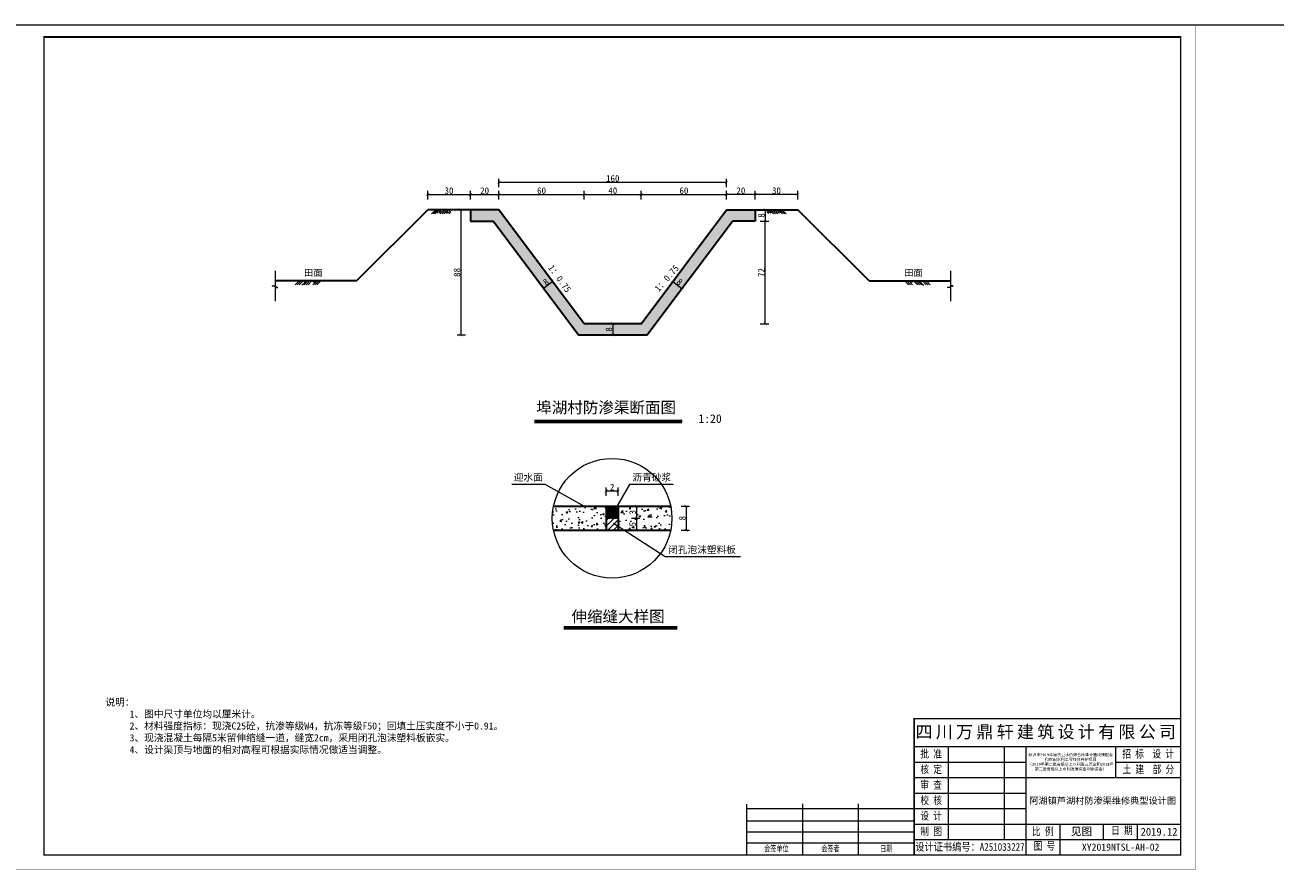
# Model space of a CAD drawing. Extents: x 36231 to 595326, y 3059 to 3871788.
# Tile 124 of 143: x 584592 to 585031, y 3868292 to 3868589. Entities that reach past the tile are written whole.
import ezdxf

# ---------------------------------------------------------------- set-up
doc = ezdxf.new("R2010")
doc.units = 0
doc.header["$PDMODE"] = 32
doc.header["$PDSIZE"] = 0.2
doc.layers.get('0').update_dxf_attribs({"linetype": 'CONTINUOUS'})
doc.layers.get('Defpoints').update_dxf_attribs({"linetype": 'CONTINUOUS'})
for name, color, linetype, lineweight in [('0.09标注线', 3, 'CONTINUOUS', 9), ('0.13填充', 8, 'CONTINUOUS', 9), ('0.13文字', 3, 'CONTINUOUS', 13), ('000粗线', 7, 'CONTINUOUS', 40), ('1标注', 4, 'CONTINUOUS', 5), ('图框１', 5, 'CONTINUOUS', 60), ('文字', 7, 'CONTINUOUS', 15), ('文字层', 7, 'CONTINUOUS', 15), ('细实线', 3, 'CONTINUOUS', 20), ('细线', 7, 'CONTINUOUS', 15), ('轮廓线', 1, 'CONTINUOUS', 30)]:
    doc.layers.add(name, color=color, linetype=linetype, lineweight=lineweight)
doc.styles.add('-仿宋_GB2312', font='仿宋_GB2312_0.ttf')
doc.styles.add('LYJFS', font='times.ttf', dxfattribs={"width": 0.7})
doc.styles.get("Standard").update_dxf_attribs({"font": 'rs.shx', "bigfont": 'hztxt.shx'})
doc.styles.add('图框', font='仿宋_GB2312_0.ttf', dxfattribs={"width": 0.8})
doc.dimstyles.get("Standard").update_dxf_attribs({"dimtxt": 0.18, "dimasz": 0.18, "dimexe": 0.18, "dimexo": 0.0625, "dimgap": 0.09, "dimtad": 0, "dimtih": 1, "dimtoh": 1, "dimdec": 0, "dimlfac": 2, "dimzin": 0, "dimdsep": 46, "dimtxsty": 'Standard', "dimcen": 0.09, "dimadec": 0, "dimazin": 0, "dimtfac": 1, "dimtdec": 0, "dimtofl": 0, "dimtmove": 0, "dimatfit": 3, "dimfxl": 1, "dimtolj": 1, "dimtzin": 0, "dimarcsym": 0})
doc.dimstyles.new('zzzz STANDARD', dxfattribs={"dimtxt": 2.3, "dimasz": 1, "dimexe": 1.25, "dimexo": 1.5, "dimgap": 0.2, "dimtad": 1, "dimdec": 0, "dimlfac": 10, "dimzin": 0, "dimdsep": 46, "dimtxsty": '-仿宋_GB2312', "dimblk": 'ARCHTICK', "dimcen": 0.09, "dimadec": 0, "dimazin": 0, "dimtfac": 1, "dimtdec": 0, "dimtix": 1, "dimtmove": 2, "dimatfit": 3, "dimfxl": 1.7, "dimfxlon": 1, "dimtolj": 1, "dimtzin": 0, "dimlwd": 9, "dimlwe": 9, "dimarcsym": 0})

# ---------------------------------------------------------------- blocks, each defined once
blk = doc.blocks.new('_ARCHTICK')
at = {"color": 0, "linetype": 'ByBlock', "const_width": 0.15}
blk.add_lwpolyline([(-0.5, -0.5), (0.5, 0.5)], dxfattribs=at)
blk = doc.blocks.new('*D482')
at = {"layer": '0.13文字', "color": 0, "lineweight": 9}
for p, q in [((584847.934168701, 3868527.505131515), (584847.934168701, 3868530.455131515)), ((584862.934168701, 3868529.205131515), (584847.934168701, 3868529.205131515)), ((584862.934168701, 3868527.505131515), (584862.934168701, 3868530.455131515))]:
    blk.add_line(p, q, dxfattribs=at)
at = {"layer": 'Defpoints', "color": 0, "lineweight": 13}
for p in [(584847.934168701, 3868529.205131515), (584847.934168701, 3868523.842547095), (584862.934168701, 3868523.842547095)]:
    blk.add_point(p, dxfattribs=at)
at = {"layer": '0.13文字', "color": 0, "lineweight": 9, "rotation": 180}
blk.add_blockref('_ARCHTICK', (584847.934168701, 3868529.205131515), dxfattribs=at)
at = {"layer": '0.13文字', "color": 0, "lineweight": 9}
blk.add_blockref('_ARCHTICK', (584862.934168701, 3868529.205131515), dxfattribs=at)
at = {"layer": '0.13文字', "color": 0, "lineweight": 13, "insert": (584855.434168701, 3868530.555131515), "char_height": 2.3, "attachment_point": 5, "style": '-仿宋_GB2312'}
blk.add_mtext('\\A1;30', dxfattribs=at)
blk = doc.blocks.new('*D483')
at = {"layer": '0.13文字', "color": 0, "lineweight": 9}
for p, q in [((584837.934168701, 3868527.505131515), (584837.934168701, 3868530.455131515)), ((584847.934168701, 3868529.205131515), (584837.934168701, 3868529.205131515)), ((584847.934168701, 3868527.505131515), (584847.934168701, 3868530.455131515))]:
    blk.add_line(p, q, dxfattribs=at)
at = {"layer": 'Defpoints', "color": 0, "lineweight": 13}
for p in [(584837.934168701, 3868529.205131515), (584837.934168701, 3868523.842547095), (584847.934168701, 3868523.842547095)]:
    blk.add_point(p, dxfattribs=at)
at = {"layer": '0.13文字', "color": 0, "lineweight": 9, "rotation": 180}
blk.add_blockref('_ARCHTICK', (584837.934168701, 3868529.205131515), dxfattribs=at)
at = {"layer": '0.13文字', "color": 0, "lineweight": 9}
blk.add_blockref('_ARCHTICK', (584847.934168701, 3868529.205131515), dxfattribs=at)
at = {"layer": '0.13文字', "color": 0, "lineweight": 13, "insert": (584842.934168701, 3868530.555131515), "char_height": 2.3, "attachment_point": 5, "style": '-仿宋_GB2312'}
blk.add_mtext('\\A1;20', dxfattribs=at)
blk = doc.blocks.new('*D488')
at = {"layer": '0.13文字', "color": 0, "lineweight": 9}
for p, q in [((584773.6532228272, 3868496.217141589), (584772.9032228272, 3868497.217141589)), ((584776.8532228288, 3868498.61714159), (584773.6532228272, 3868496.217141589)), ((584776.8532228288, 3868498.61714159), (584776.1032228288, 3868499.61714159))]:
    blk.add_line(p, q, dxfattribs=at)
at = {"layer": 'Defpoints', "color": 0, "lineweight": 13}
for p in [(584773.6532228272, 3868496.217141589), (584777.2735897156, 3868498.056652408), (584774.0735897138, 3868495.656652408)]:
    blk.add_point(p, dxfattribs=at)
at = {"layer": '0.13文字', "color": 0, "lineweight": 9}
for p, rotation in [((584773.6532228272, 3868496.217141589), 216.8698976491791), ((584776.8532228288, 3868498.61714159), 36.86989764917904)]:
    blk.add_blockref('_ARCHTICK', p, dxfattribs=dict(at, rotation=rotation))
at = {"layer": '0.13文字', "color": 0, "lineweight": 13, "insert": (584774.4432228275, 3868498.49714159), "char_height": 2.3, "attachment_point": 5, "rotation": 36.86989764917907, "style": '-仿宋_GB2312'}
blk.add_mtext('\\A1;8', dxfattribs=at)
blk = doc.blocks.new('*D489')
at = {"layer": '0.13文字', "color": 0, "lineweight": 9}
for p, q in [((584796.2341305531, 3868483.842547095), (584799.184130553, 3868483.842547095)), ((584797.934130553, 3868483.842547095), (584797.934130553, 3868479.842547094)), ((584796.2341305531, 3868479.842547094), (584799.184130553, 3868479.842547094))]:
    blk.add_line(p, q, dxfattribs=at)
at = {"layer": 'Defpoints', "color": 0, "lineweight": 13}
for p in [(584794.5792974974, 3868483.842547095), (584794.5792974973, 3868479.842547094), (584797.934130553, 3868479.842547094)]:
    blk.add_point(p, dxfattribs=at)
at = {"layer": '0.13文字', "color": 0, "lineweight": 9}
for p, rotation in [((584797.934130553, 3868483.842547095), 90), ((584797.934130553, 3868479.842547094), 270)]:
    blk.add_blockref('_ARCHTICK', p, dxfattribs=dict(at, rotation=rotation))
at = {"layer": '0.13文字', "color": 0, "lineweight": 13, "insert": (584796.5841305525, 3868481.842547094), "char_height": 2.3, "attachment_point": 5, "rotation": 90, "style": '-仿宋_GB2312'}
blk.add_mtext('\\A1;8', dxfattribs=at)
blk = doc.blocks.new('*D490')
at = {"layer": '0.13文字', "color": 0, "lineweight": 9}
for p, q in [((584819.0151145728, 3868498.617141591), (584819.7651145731, 3868499.617141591)), ((584819.0151145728, 3868498.617141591), (584822.2151145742, 3868496.21714159)), ((584822.2151145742, 3868496.21714159), (584822.9651145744, 3868497.21714159))]:
    blk.add_line(p, q, dxfattribs=at)
at = {"layer": 'Defpoints', "color": 0, "lineweight": 13}
for p in [(584818.5947476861, 3868498.056652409), (584822.2151145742, 3868496.21714159), (584821.7947476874, 3868495.656652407)]:
    blk.add_point(p, dxfattribs=at)
at = {"layer": '0.13文字', "color": 0, "lineweight": 9}
for p, rotation in [((584819.0151145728, 3868498.617141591), 143.1301023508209), ((584822.2151145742, 3868496.21714159), 323.1301023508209)]:
    blk.add_blockref('_ARCHTICK', p, dxfattribs=dict(at, rotation=rotation))
at = {"layer": '0.13文字', "color": 0, "lineweight": 13, "insert": (584821.4251145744, 3868498.49714159), "char_height": 2.3, "attachment_point": 5, "rotation": 323.13010235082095, "style": '-仿宋_GB2312'}
blk.add_mtext('\\A1;8', dxfattribs=at)
blk = doc.blocks.new('*D491')
at = {"layer": '0.13文字', "color": 0, "lineweight": 9}
for p, q in [((584849.7596479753, 3868523.842547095), (584852.7096479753, 3868523.842547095)), ((584851.4596479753, 3868523.842547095), (584851.4596479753, 3868519.842547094)), ((584849.7596479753, 3868519.842547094), (584852.7096479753, 3868519.842547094))]:
    blk.add_line(p, q, dxfattribs=at)
at = {"layer": 'Defpoints', "color": 0, "lineweight": 13}
for p in [(584847.9341687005, 3868523.842547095), (584847.9341687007, 3868519.842547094), (584851.4596479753, 3868519.842547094)]:
    blk.add_point(p, dxfattribs=at)
at = {"layer": '0.13文字', "color": 0, "lineweight": 9}
for p, rotation in [((584851.4596479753, 3868523.842547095), 90), ((584851.4596479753, 3868519.842547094), 270)]:
    blk.add_blockref('_ARCHTICK', p, dxfattribs=dict(at, rotation=rotation))
at = {"layer": '0.13文字', "color": 0, "lineweight": 13, "insert": (584850.1096479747, 3868521.842547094), "char_height": 2.3, "attachment_point": 5, "rotation": 90, "style": '-仿宋_GB2312'}
blk.add_mtext('\\A1;8', dxfattribs=at)
blk = doc.blocks.new('*D479')
at = {"layer": '0.13文字', "color": 0, "lineweight": 9}
for p, q in [((584746.2571665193, 3868523.842547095), (584743.3071665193, 3868523.842547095)), ((584744.5571665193, 3868523.842547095), (584744.5571665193, 3868479.842547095)), ((584746.2571665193, 3868479.842547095), (584743.3071665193, 3868479.842547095))]:
    blk.add_line(p, q, dxfattribs=at)
at = {"layer": 'Defpoints', "color": 0, "lineweight": 13}
for p in [(584757.934168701, 3868523.842547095), (584744.5571665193, 3868479.842547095), (584785.9341686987, 3868479.842547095)]:
    blk.add_point(p, dxfattribs=at)
at = {"layer": '0.13文字', "color": 0, "lineweight": 9}
for p, rotation in [((584744.5571665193, 3868523.842547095), 90), ((584744.5571665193, 3868479.842547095), 270)]:
    blk.add_blockref('_ARCHTICK', p, dxfattribs=dict(at, rotation=rotation))
at = {"layer": '0.13文字', "color": 0, "lineweight": 13, "insert": (584743.2071665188, 3868501.842547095), "char_height": 2.3, "attachment_point": 5, "rotation": 90, "style": '-仿宋_GB2312'}
blk.add_mtext('\\A1;88', dxfattribs=at)
blk = doc.blocks.new('*D494')
at = {"layer": '0.13文字', "color": 0, "linetype": 'Continuous', "lineweight": 9}
for p, q in [((584804.547656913, 3868419.745972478), (584807.497656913, 3868419.745972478)), ((584806.247656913, 3868419.745972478), (584806.247656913, 3868415.545972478)), ((584804.547656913, 3868415.545972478), (584807.497656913, 3868415.545972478))]:
    blk.add_line(p, q, dxfattribs=at)
at = {"layer": 'Defpoints', "color": 0, "linetype": 'Continuous', "lineweight": 13}
for p in [(584799.8104788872, 3868419.745972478), (584799.8104788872, 3868415.545972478), (584806.247656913, 3868415.545972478)]:
    blk.add_point(p, dxfattribs=at)
at = {"layer": '0.13文字', "color": 0, "linetype": 'Continuous', "lineweight": 9}
for p, rotation in [((584806.247656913, 3868419.745972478), 90), ((584806.247656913, 3868415.545972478), 270)]:
    blk.add_blockref('_ARCHTICK', p, dxfattribs=dict(at, rotation=rotation))
at = {"layer": '0.13文字', "color": 0, "linetype": 'Continuous', "lineweight": 13, "insert": (584804.8976569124, 3868417.645972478), "char_height": 2.3, "attachment_point": 5, "rotation": 90, "style": '-仿宋_GB2312'}
blk.add_mtext('\\A1;3', dxfattribs=at)
blk = doc.blocks.new('*D495')
at = {"layer": '0.13文字', "color": 0, "linetype": 'Continuous', "lineweight": 9}
for p, q in [((584804.547656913, 3868415.545972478), (584807.497656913, 3868415.545972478)), ((584806.247656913, 3868415.545972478), (584806.247656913, 3868411.345972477)), ((584804.547656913, 3868411.345972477), (584807.497656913, 3868411.345972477))]:
    blk.add_line(p, q, dxfattribs=at)
at = {"layer": 'Defpoints', "color": 0, "linetype": 'Continuous', "lineweight": 13}
for p in [(584799.8104788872, 3868415.545972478), (584799.8104788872, 3868411.345972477), (584806.247656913, 3868411.345972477)]:
    blk.add_point(p, dxfattribs=at)
at = {"layer": '0.13文字', "color": 0, "linetype": 'Continuous', "lineweight": 9}
for p, rotation in [((584806.247656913, 3868415.545972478), 90), ((584806.247656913, 3868411.345972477), 270)]:
    blk.add_blockref('_ARCHTICK', p, dxfattribs=dict(at, rotation=rotation))
at = {"layer": '0.13文字', "color": 0, "linetype": 'Continuous', "lineweight": 13, "insert": (584804.8976569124, 3868413.445972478), "char_height": 2.3, "attachment_point": 5, "rotation": 90, "style": '-仿宋_GB2312'}
blk.add_mtext('\\A1;5', dxfattribs=at)
blk = doc.blocks.new('*D496')
at = {"layer": '0.13文字', "color": 0, "linetype": 'Continuous', "lineweight": 9}
for p, q in [((584821.9937154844, 3868419.745972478), (584824.9437154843, 3868419.745972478)), ((584823.6937154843, 3868419.745972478), (584823.6937154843, 3868411.345972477)), ((584821.9937154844, 3868411.345972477), (584824.9437154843, 3868411.345972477))]:
    blk.add_line(p, q, dxfattribs=at)
at = {"layer": 'Defpoints', "color": 0, "linetype": 'Continuous', "lineweight": 13}
for p in [(584818.2861927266, 3868419.745972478), (584818.2861927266, 3868411.345972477), (584823.6937154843, 3868411.345972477)]:
    blk.add_point(p, dxfattribs=at)
at = {"layer": '0.13文字', "color": 0, "linetype": 'Continuous', "lineweight": 9}
for p, rotation in [((584823.6937154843, 3868419.745972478), 90), ((584823.6937154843, 3868411.345972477), 270)]:
    blk.add_blockref('_ARCHTICK', p, dxfattribs=dict(at, rotation=rotation))
at = {"layer": '0.13文字', "color": 0, "linetype": 'Continuous', "lineweight": 13, "insert": (584822.3437154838, 3868415.545972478), "char_height": 2.3, "attachment_point": 5, "rotation": 90, "style": '-仿宋_GB2312'}
blk.add_mtext('\\A1;8', dxfattribs=at)
blk = doc.blocks.new('eesz')
at = {"layer": '图框１', "color": 7, "const_width": 0.46666665}
blk.add_lwpolyline([(25244.47424427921, -497.5989567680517), (25244.47424427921, -1980.561866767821), (27344.47416927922, -1980.561866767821), (27344.47416927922, -497.5989567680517)], close=True, dxfattribs=at)
blk.add_lwpolyline([(25244.47424427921, -497.5989567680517), (25244.47424427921, -1980.561866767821), (27344.47416927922, -1980.561866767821), (27344.47416927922, -497.5989567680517)], close=True, dxfattribs=at)
at = {"layer": '图框１', "color": 5, "const_width": 0.46666665}
blk.add_lwpolyline([(25244.47424427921, -497.5989567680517), (25244.47424427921, -1980.561866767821), (27344.47416927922, -1980.561866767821), (27344.47416927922, -497.5989567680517)], close=True, dxfattribs=at)
at = {"layer": '图框１', "color": 7}
blk.add_lwpolyline([(25322.25201927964, -518.3396967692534, 3.111110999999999, 3.111110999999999, 0), (27318.54824427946, -518.3396967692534, 2.592592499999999, 2.592592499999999, 0), (27318.54824427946, -1954.635941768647, 2.592592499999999, 2.592592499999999, 0), (25322.25201927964, -1954.635941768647, 2.592592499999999, 2.592592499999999, 0)], format="xyseb", close=True, dxfattribs=at)
blk.add_lwpolyline([(25322.25201927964, -518.3396967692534, 3.111110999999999, 3.111110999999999, 0), (27318.54824427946, -518.3396967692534, 2.592592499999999, 2.592592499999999, 0), (27318.54824427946, -1954.635941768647, 2.592592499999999, 2.592592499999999, 0), (25322.25201927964, -1954.635941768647, 2.592592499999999, 2.592592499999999, 0)], format="xyseb", close=True, dxfattribs=at)
at = {"layer": '图框１', "color": 5}
blk.add_lwpolyline([(25322.25201927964, -518.3396967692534, 3.111110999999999, 3.111110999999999, 0), (27318.54824427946, -518.3396967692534, 2.592592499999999, 2.592592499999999, 0), (27318.54824427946, -1954.635941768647, 2.592592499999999, 2.592592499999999, 0), (25322.25201927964, -1954.635941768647, 2.592592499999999, 2.592592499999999, 0)], format="xyseb", close=True, dxfattribs=at)
at = {"layer": '细线', "color": 7}
for p, q in [((26850.32603877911, -1715.080394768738), (27318.54824427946, -1715.080394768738)), ((26850.32603877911, -1764.080393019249), (27318.54824427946, -1764.080393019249)), ((26910.21492552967, -1764.080393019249), (26910.21492552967, -1927.41372051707)), ((27008.21492202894, -1764.080393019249), (27008.21492202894, -1927.41372051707)), ((27046.32603177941, -1764.080393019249), (27046.32603177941, -1954.635941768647)), ((27204.21491502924, -1764.080393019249), (27204.21491502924, -1818.524835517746)), ((26850.32603877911, -1791.302614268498), (27046.32603177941, -1791.302614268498)), ((27204.21491502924, -1791.302614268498), (27318.54824427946, -1791.302614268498)), ((26850.32603877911, -1818.524835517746), (27318.54824427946, -1818.524835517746)), ((26654.32604577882, -1864.802611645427), (26654.32604577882, -1954.635941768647)), ((26752.32604227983, -1864.802611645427), (26752.32604227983, -1954.635941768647)), ((26850.32603877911, -1845.747056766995), (27046.32603177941, -1845.747056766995)), ((26556.32604927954, -1872.969278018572), (26850.32603877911, -1872.969278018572)), ((26850.32603877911, -1872.969278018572), (27046.32603177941, -1872.969278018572)), ((26556.32604927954, -1894.747055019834), (26850.32603877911, -1894.747055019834)), ((26850.32603877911, -1900.191499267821), (27318.54824427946, -1900.191499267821)), ((27106.21491852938, -1900.191499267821), (27106.21491852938, -1954.635941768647)), ((27182.43713802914, -1900.191499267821), (27182.43713802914, -1927.41372051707)), ((27242.3260247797, -1900.191499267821), (27242.3260247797, -1927.41372051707)), ((26556.32604927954, -1913.80260989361), (26850.32603877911, -1913.80260989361)), ((26850.32603877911, -1927.41372051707), (27318.54824427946, -1927.41372051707)), ((26556.32604927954, -1932.858164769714), (26850.32603877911, -1932.858164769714))]:
    blk.add_line(p, q, dxfattribs=at)
at = {"layer": '细线', "color": 7, "const_width": 2.722222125}
for points in [[(27318.54824427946, -1715.080394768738), (26850.32603877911, -1715.080394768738), (26850.32603877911, -1954.635941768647)], [(26556.32604927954, -1864.802611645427), (26556.32604927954, -1954.635941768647)]]:
    blk.add_lwpolyline(points, dxfattribs=at)
at = {"layer": '文字', "color": 7, "line_spacing_factor": 0.5, "style": '-仿宋_GB2312'}
for s, insert, char_height, width, attachment_point in [('{\\fSimSun|b0|i0|c134|p2;\\T1.2;\\C256;四川万鼎轩建筑设计有限公司}', (27084.4371415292, -1739.580393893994), 21.777777, 468.2222055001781, 5), ('{\\W0.8;批 准}', (26880.2704821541, -1777.691503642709), 13.611110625, 59.88888675, 5), ('{\\W0.8;招 标  设 计}', (27261.29137848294, -1777.691503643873), 13.611110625, 114.1529269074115, 5), ('{\\W0.8;核 定}', (26880.2704821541, -1804.913724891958), 13.611110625, 59.88888675, 5), ('{\\W0.8;土 建  部 分}', (27261.66570545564, -1804.913724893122), 13.611110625, 114.9015808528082, 5), ('{\\W0.8;审 查}', (26880.2704821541, -1832.135946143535), 13.611110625, 59.88888675, 5), ('{\\W0.8;校 核}', (26880.2704821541, -1859.358167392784), 13.611110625, 59.88888675, 5), ('{\\W0.8;设 计}', (26880.2704821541, -1886.580388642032), 13.611110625, 59.88888675, 5), ('{\\W0.8;制 图}', (26880.2704821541, -1913.80260989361), 13.611110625, 59.88888675, 5), ('{\\W0.8;比 例}', (27076.27047515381, -1913.80260989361), 13.611110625, 59.88888675, 5), ('见图', (27144.32602827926, -1913.802609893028), 13.611110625, 76.22221949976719, 5), ('{\\W0.8;日 期}', (27196.2089412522, -1904.442667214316), 13.611110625, 54.50771360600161, 1), ('2019.12', (27280.437134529, -1913.80260989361), 13.611110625, 76.22221950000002, 5), ('{\\W0.8;图 号}', (27060.09783500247, -1931.664888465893), 13.611110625, 54.50771360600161, 1), ('{\\W0.7; 会签单位}', (26605.32604752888, -1943.747053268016), 10.8888885, 97.9999965, 5), ('{\\W0.7;会签者}', (26703.32604402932, -1943.747053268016), 10.8888885, 97.9999965, 5), ('{\\W0.7;日期}', (26801.32604052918, -1943.747053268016), 10.8888885, 97.9999965, 5), ('{\\W0.85;设计证书编号：A251033227}', (26948.32603527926, -1941.024831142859), 13.611110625, 195.9999930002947, 5)]:
    blk.add_mtext(s, dxfattribs=dict(at, insert=insert, char_height=char_height, width=width, attachment_point=attachment_point))
at = {"layer": '文字', "color": 7, "insert": (27125.27047340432, -1791.302614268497), "char_height": 5, "width": 157.8888832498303, "attachment_point": 5, "style": '-仿宋_GB2312'}
blk.add_mtext('新沂市2019年度农业水价综合改革计量设施配套\\P和农田水利工程维修养护项目\\P（2019年第二批省级以上水利发展资金和2018年\\P第二批省级以上水利发展资金剩余资金）', dxfattribs=at)

msp = doc.modelspace()

# ---------------------------------------------------------------- hatches: boundary and pattern name
at = {"layer": '0.09标注线', "linetype": 'Continuous', "lineweight": 13}
h = msp.add_hatch(dxfattribs=at)
h.set_pattern_fill('JIS_LC_20', scale=0.06999999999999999, style=0)
h.set_pattern_definition([(45, (575462.4884797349, 3868282.216445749), (-0.9899494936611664, 0.9899494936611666), []), (45, (575462.5164797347, 3868282.216445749), (-0.9899494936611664, 0.9899494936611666), [])])
h.paths.add_polyline_path([(584799.8104788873, 3868415.545972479), (584795.6104788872, 3868415.545972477), (584795.6104788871, 3868411.345972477), (584799.8104788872, 3868411.345972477)])
at = {"layer": '0.13填充', "lineweight": 13}
h = msp.add_hatch(color=7, dxfattribs=at)
edge = h.paths.add_edge_path()
edge.add_ellipse((584689.8736575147, 3868498.981359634), major_axis=(0, -0.733254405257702), ratio=0.964264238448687, start_angle=280.8772955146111, end_angle=439.1227044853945)
edge.add_line((584690.5680053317, 3868498.842989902), (584689.1793096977, 3868498.842989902))
h = msp.add_hatch(color=7, dxfattribs=at)
edge = h.paths.add_edge_path()
edge.add_ellipse((584692.9837019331, 3868498.981359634), major_axis=(0, -0.733254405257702), ratio=0.964264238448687, start_angle=280.8772955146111, end_angle=439.1227044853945)
edge.add_line((584693.6780497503, 3868498.842989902), (584692.2893541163, 3868498.842989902))
h = msp.add_hatch(color=7, dxfattribs=at)
edge = h.paths.add_edge_path()
edge.add_ellipse((584902.8846354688, 3868498.981359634), major_axis=(0, -0.733254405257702), ratio=0.964264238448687, start_angle=-79.12270448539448, end_angle=79.12270448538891, ccw=False)
edge.add_line((584902.1902876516, 3868498.842989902), (584903.5789832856, 3868498.842989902))
h = msp.add_hatch(color=7, dxfattribs=at)
edge = h.paths.add_edge_path()
edge.add_ellipse((584905.9946798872, 3868498.981359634), major_axis=(0, -0.733254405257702), ratio=0.964264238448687, start_angle=-79.12270448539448, end_angle=79.12270448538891, ccw=False)
edge.add_line((584905.3003320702, 3868498.842989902), (584906.6890277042, 3868498.842989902))
at = {"layer": '0.13文字', "lineweight": 13}
h = msp.add_hatch(dxfattribs=at)
h.set_pattern_fill('AR-CONC', color=256, scale=0.02, style=0)
h.set_pattern_definition([(49.99999999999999, (584747.934168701, 3868479.842547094), (3.64369337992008, -0.3187817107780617), [0.381, -4.191000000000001]), (355, (584747.934168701, 3868479.842547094), (-0.7048565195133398, 3.8211328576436), [0.3048, -3.3528]), (100.451, (584748.237808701, 3868479.815982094), (2.938850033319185, 3.502333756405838), [0.3238, -3.5618]), (46.18420000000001, (584747.934168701, 3868480.858547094), (5.421580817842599, -0.8408465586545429), [0.5715, -6.2865]), (96.6356, (584748.385966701, 3868480.788477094), (4.748084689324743, 4.948511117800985), [0.4857, -5.3427]), (351.1840000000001, (584747.934168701, 3868480.858547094), (4.748092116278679, 4.948502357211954), [0.4572, -5.0292]), (21, (584748.442168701, 3868480.604547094), (3.032297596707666, -2.04531037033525), [0.381, -4.191000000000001]), (326.0000000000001, (584748.442168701, 3868480.604547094), (1.236040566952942, 3.683759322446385), [0.3048, -3.3528]), (71.4514, (584748.694858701, 3868480.434105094), (4.268329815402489, 1.638457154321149), [0.3238, -3.5618]), (37.50000000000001, (584747.934168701, 3868479.842547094), (0.06177206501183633, 1.691100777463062), [0, -3.31216, 0, -3.4036, 0, -3.3655]), (7.499999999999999, (584747.934168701, 3868479.842547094), (1.336393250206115, 2.00361149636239), [0, -1.94056, 0, -3.23596, 0, -1.2827]), (327.5, (584746.801328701, 3868479.842547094), (2.711811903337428, -0.1145748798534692), [0, -1.27, 0, -3.9624, 0, -5.2578]), (317.5, (584746.2933287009, 3868479.842547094), (2.962583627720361, 0.5085298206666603), [0, -1.651, 0, -2.63144, 0, -3.7338])])
h.paths.add_polyline_path([(584839.9341687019, 3868519.842547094), (584847.9341687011, 3868519.842547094), (584847.9341687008, 3868523.842547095), (584837.9341687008, 3868523.842547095), (584807.9341687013, 3868483.842547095), (584787.9341687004, 3868483.842547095), (584757.9341687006, 3868523.842547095), (584747.934168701, 3868523.842547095), (584747.934168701, 3868519.842547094), (584755.9341687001, 3868519.842547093), (584785.9341686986, 3868479.842547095), (584809.9341687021, 3868479.842547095)])
at = {"layer": '0.13文字', "linetype": 'Continuous', "lineweight": 13}
h = msp.add_hatch(dxfattribs=at)
h.set_pattern_fill('水泥砂浆', style=0)
h.set_pattern_definition([(0, (584795.6104788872, 3868415.545972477), (0, 0.70562974), [0.1091613, -0.29823422]), (0, (584795.8141766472, 3868415.491391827), (0, 0.70562974), [0.1091613, -0.29823422]), (30, (584795.5159424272, 3868415.491391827), (0.8147910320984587, 0.7056297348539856), [0.1091613, -1.30209817]), (150, (584795.8141766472, 3868415.491391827), (-1.629582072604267, 0.7056297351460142), [0.1091613, -1.30209817]), (0, (584795.6104788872, 3868415.898787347), (0, 0.70562974), [0, -0.3])])
h.paths.add_polyline_path([(584799.8104788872, 3868419.745972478), (584795.6104788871, 3868419.745972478), (584795.6104788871, 3868415.545972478), (584799.8104788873, 3868415.545972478)])
at = {"layer": '细实线'}
h = msp.add_hatch(dxfattribs=at)
h.set_pattern_fill('AR-CONC', scale=0.035, style=0)
h.set_pattern_definition([(49.99999999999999, (575462.4884797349, 3868282.216445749), (6.37646341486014, -0.557867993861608), [0.6667500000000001, -7.33425]), (355, (575462.4884797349, 3868282.216445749), (-1.233498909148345, 6.686982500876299), [0.5334, -5.867399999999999]), (100.4509999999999, (575463.0198497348, 3868282.169956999), (5.142987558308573, 6.129084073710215), [0.56665, -6.23315]), (46.18420000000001, (575462.4884797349, 3868283.994445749), (9.487766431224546, -1.47148147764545), [1.000125, -11.001375]), (96.63559999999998, (575463.2791262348, 3868283.871823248), (8.3091482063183, 8.659894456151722), [0.8499749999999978, -9.349724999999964]), (351.1840000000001, (575462.4884797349, 3868283.994445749), (8.309161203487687, 8.659879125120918), [0.8000999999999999, -8.8011]), (21, (575463.3774797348, 3868283.549945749), (5.306520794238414, -3.579293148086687), [0.6667500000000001, -7.33425]), (326.0000000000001, (575463.3774797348, 3868283.549945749), (2.163070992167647, 6.446578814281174), [0.5334, -5.867399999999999]), (71.4514, (575463.8196872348, 3868283.251672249), (7.469577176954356, 2.86730002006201), [0.5666500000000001, -6.233150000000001]), (37.50000000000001, (575462.4884797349, 3868282.216445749), (0.1081011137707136, 2.959426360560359), [0, -5.796279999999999, 0, -5.9563, 0, -5.889625]), (7.499999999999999, (575462.4884797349, 3868282.216445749), (2.338688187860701, 3.506320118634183), [0, -3.395979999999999, 0, -5.662929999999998, 0, -2.244725]), (327.5, (575460.5060097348, 3868282.216445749), (4.745670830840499, -0.200506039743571), [0, -2.2225, 0, -6.9342, 0, -9.20115]), (317.5, (575459.6170097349, 3868282.216445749), (5.184521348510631, 0.8899271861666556), [0, -2.88925, 0, -4.605020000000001, 0, -6.534149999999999])])
h.paths.add_polyline_path([(584795.6104788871, 3868411.345972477), (584795.6104788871, 3868419.745972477), (584777.1347650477, 3868419.745972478, 0.05038204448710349), (584776.7104788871, 3868415.545972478, 0.05038204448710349), (584777.1347650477, 3868411.345972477)])
h.paths.add_polyline_path([(584818.2861927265, 3868411.345972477, 0.05038204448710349), (584818.7104788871, 3868415.545972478, 0.05038204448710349), (584818.2861927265, 3868419.745972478), (584799.8104788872, 3868419.745972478), (584799.8104788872, 3868411.345972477)])

# ---------------------------------------------------------------- linework, layer by layer
at = {"layer": '0.09标注线', "color": 7, "lineweight": 9}
for p, q in [((584774.3226443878, 3868427.375730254), (584762.4318635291, 3868427.375730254)), ((584819.1888646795, 3868427.375730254), (584803.7811972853, 3868427.375730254)), ((584842.8211609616, 3868401.976892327), (584816.3257123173, 3868401.976892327))]:
    msp.add_line(p, q, dxfattribs=at)
at = {"layer": '0.09标注线', "color": 7, "linetype": 'Continuous', "lineweight": 13}
for p, q in [((584774.3226443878, 3868427.375730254), (584787.9409083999, 3868419.745972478)), ((584803.7811972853, 3868427.375730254), (584798.222112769, 3868417.684138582)), ((584799.8104788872, 3868415.545972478), (584795.6104788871, 3868415.545972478)), ((584816.3257123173, 3868401.976892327), (584798.222112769, 3868413.66670083))]:
    msp.add_line(p, q, dxfattribs=at)
at = {"layer": '0.13填充', "color": 7, "lineweight": 40, "ltscale": 0.005}
for p, q in [((584770.5040405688, 3868449.709298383), (584822.2766003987, 3868449.709298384)), ((584780.7807394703, 3868377.251098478, -24.8), (584820.61259411, 3868377.251098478, -24.8))]:
    msp.add_line(p, q, dxfattribs=at)
at = {"layer": '0.13填充', "color": 7, "ltscale": 0.005}
for p, q in [((584770.5040405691, 3868449.162087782), (584822.2468519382, 3868449.162087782)), ((584780.7807394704, 3868376.703887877, -24.8), (584820.6144078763, 3868376.703887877, -24.8))]:
    msp.add_line(p, q, dxfattribs=at)
at = {"layer": '0.13文字', "lineweight": 13}
msp.add_line((590756.6746656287, 3868588.675813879), (583564.2750096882, 3868588.675813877), dxfattribs=at)
at = {"layer": '000粗线', "lineweight": 30}
for p, q in [((584707.9341687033, 3868498.842547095), (584732.934168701, 3868523.842547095)), ((584757.934168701, 3868523.842547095), (584732.934168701, 3868523.842547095)), ((584747.934168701, 3868523.842547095), (584747.934168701, 3868519.842547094)), ((584787.934168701, 3868483.842547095), (584757.934168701, 3868523.842547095)), ((584807.934168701, 3868483.842547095), (584837.934168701, 3868523.842547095)), ((584837.934168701, 3868523.842547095), (584862.934168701, 3868523.842547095)), ((584847.934168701, 3868523.842547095), (584847.934168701, 3868519.842547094)), ((584887.9341686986, 3868498.842547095), (584862.934168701, 3868523.842547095)), ((584747.934168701, 3868519.842547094), (584755.9341686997, 3868519.842547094)), ((584785.9341686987, 3868479.842547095), (584755.9341686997, 3868519.842547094)), ((584809.9341687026, 3868479.842547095), (584839.9341687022, 3868519.842547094)), ((584847.934168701, 3868519.842547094), (584839.9341687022, 3868519.842547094)), ((584707.9341687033, 3868498.842547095), (584679.3469744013, 3868498.842547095)), ((584887.9341686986, 3868498.842547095), (584916.5213630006, 3868498.842547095)), ((584807.934168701, 3868483.842547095), (584787.9341687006, 3868483.842547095)), ((584809.9341687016, 3868479.842547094), (584785.9341686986, 3868479.842547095))]:
    msp.add_line(p, q, dxfattribs=at)
at = {"layer": '1标注', "color": 7, "lineweight": 13}
for p, q in [((584734.2823490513, 3868522.43162925), (584735.7508553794, 3868523.842547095)), ((584734.877988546, 3868522.43162925), (584736.3464948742, 3868523.842547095)), ((584735.4926683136, 3868522.417232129), (584736.9761594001, 3868523.842547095)), ((584736.1929560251, 3868523.090057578), (584736.6162313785, 3868522.649505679)), ((584736.5845577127, 3868523.466302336), (584737.4663813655, 3868522.548485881)), ((584736.9761594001, 3868523.842547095), (584737.857983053, 3868522.92473064)), ((584737.3301997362, 3868522.395178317), (584738.8366447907, 3868523.842547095)), ((584738.0500557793, 3868522.380781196), (584739.5714855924, 3868523.842547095)), ((584738.7219214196, 3868522.367343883), (584740.2573370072, 3868523.842547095)), ((584739.4222091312, 3868523.040169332), (584739.8454844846, 3868522.599617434)), ((584739.8138108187, 3868523.41641409), (584740.6956344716, 3868522.498597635)), ((584740.2054125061, 3868523.792658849), (584741.087236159, 3868522.874842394)), ((584852.8953266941, 3868523.792658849), (584852.0135030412, 3868522.874842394)), ((584853.2869283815, 3868523.41641409), (584852.4051047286, 3868522.498597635)), ((584854.3788177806, 3868522.367343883), (584852.843402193, 3868523.842547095)), ((584853.6785300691, 3868523.040169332), (584853.2552547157, 3868522.599617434)), ((584855.050683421, 3868522.380781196), (584853.5292536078, 3868523.842547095)), ((584855.7705394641, 3868522.395178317), (584854.2640944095, 3868523.842547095)), ((584856.1245798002, 3868523.842547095), (584855.2427561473, 3868522.92473064)), ((584856.5161814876, 3868523.466302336), (584855.6343578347, 3868522.548485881)), ((584857.6080708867, 3868522.417232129), (584856.1245798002, 3868523.842547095)), ((584856.9077831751, 3868523.090057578), (584856.4845078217, 3868522.649505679)), ((584858.2227506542, 3868522.43162925), (584856.754244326, 3868523.842547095)), ((584858.8183901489, 3868522.43162925), (584857.3498838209, 3868523.842547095))]:
    msp.add_line(p, q, dxfattribs=at)
at = {"layer": '细实线', "color": 7, "lineweight": 13, "ltscale": 5}
for p, q in [((584687.7540108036, 3868498.842989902), (584686.4129890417, 3868497.50196814)), ((584688.4636066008, 3868498.842989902), (584687.1225848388, 3868497.50196814)), ((584689.1732023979, 3868498.842989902), (584687.8321806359, 3868497.50196814)), ((584690.8640552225, 3868498.842989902), (584689.5230334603, 3868497.50196814)), ((584691.5736510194, 3868498.842989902), (584690.2326292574, 3868497.50196814)), ((584692.2832468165, 3868498.842989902), (584690.9422250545, 3868497.50196814)), ((584693.9740996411, 3868498.842989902), (584692.6330778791, 3868497.50196814)), ((584694.683695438, 3868498.842989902), (584693.3426736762, 3868497.50196814)), ((584695.3932912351, 3868498.842989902), (584694.0522694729, 3868497.501968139)), ((584900.4750461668, 3868498.842989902), (584901.816067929, 3868497.501968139)), ((584901.1846419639, 3868498.842989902), (584902.5256637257, 3868497.50196814)), ((584901.8942377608, 3868498.842989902), (584903.2352595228, 3868497.50196814)), ((584903.5850905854, 3868498.842989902), (584904.9261123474, 3868497.50196814)), ((584904.2946863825, 3868498.842989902), (584905.6357081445, 3868497.50196814)), ((584905.0042821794, 3868498.842989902), (584906.3453039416, 3868497.50196814)), ((584906.695135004, 3868498.842989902), (584908.036156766, 3868497.50196814)), ((584907.4047308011, 3868498.842989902), (584908.7457525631, 3868497.50196814)), ((584908.1143265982, 3868498.842989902), (584909.4553483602, 3868497.50196814))]:
    msp.add_line(p, q, dxfattribs=at)
at = {"layer": '细实线', "color": 7, "lineweight": 15}
msp.add_circle((584797.7104788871, 3868415.545972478), 21, dxfattribs=at)
at = {"layer": '细实线', "color": 7, "lineweight": 13, "ltscale": 5}
for points, start_tangent, end_tangent in [([(584689.8429818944, 3868498.251574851), (584689.5421368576, 3868498.135407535), (584689.464786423, 3868498.006820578), (584689.4262469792, 3868497.833204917), (584689.2932045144, 3868497.672223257), (584689.0940432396, 3868497.571469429), (584688.6731978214, 3868497.50196814)], (-0.9990642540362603, 0.04325062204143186), (-0.99950576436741, -0.03143607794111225)), ([(584906.0253555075, 3868498.251574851), (584906.3262005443, 3868498.135407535), (584906.4035509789, 3868498.006820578), (584906.4420904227, 3868497.833204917), (584906.5751328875, 3868497.672223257), (584906.7742941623, 3868497.571469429), (584907.1951395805, 3868497.50196814)], (0.9990642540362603, 0.04325062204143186), (0.99950576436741, -0.03143607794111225))]:
    msp.add_spline(points, degree=3, dxfattribs=dict(at, start_tangent=start_tangent, end_tangent=end_tangent))
at = {"layer": '细线', "color": 7, "lineweight": 9}
for p, q in [((584679.3469744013, 3868502.395918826), (584679.3469744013, 3868498.176633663)), ((584916.5213630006, 3868502.395918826), (584916.5213630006, 3868498.176633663)), ((584678.3431224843, 3868497.176633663), (584679.3469744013, 3868497.176633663)), ((584680.3508263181, 3868496.612547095), (584678.3431224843, 3868497.176633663)), ((584679.3469744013, 3868498.842547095), (584679.3469744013, 3868497.176633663)), ((584679.3469744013, 3868496.612547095), (584679.3469744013, 3868491.812971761)), ((584679.3469744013, 3868496.612547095), (584680.3508263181, 3868496.612547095)), ((584915.5175110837, 3868496.612547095), (584917.5252149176, 3868497.176633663)), ((584916.5213630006, 3868496.612547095), (584915.5175110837, 3868496.612547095)), ((584916.5213630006, 3868498.842547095), (584916.5213630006, 3868497.176633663)), ((584917.5252149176, 3868497.176633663), (584916.5213630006, 3868497.176633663)), ((584916.5213630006, 3868496.612547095), (584916.5213630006, 3868491.812971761))]:
    msp.add_line(p, q, dxfattribs=at)
at = {"layer": '轮廓线', "color": 7, "lineweight": 30}
for p, q in [((584777.1347650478, 3868419.745972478), (584818.2861927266, 3868419.745972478)), ((584795.6104788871, 3868419.745972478), (584795.6104788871, 3868411.345972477)), ((584799.8104788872, 3868419.745972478), (584799.8104788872, 3868411.345972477)), ((584777.1347650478, 3868411.345972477), (584818.2861927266, 3868411.345972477))]:
    msp.add_line(p, q, dxfattribs=at)
at = {"layer": '轮廓线', "color": 7}
msp.add_line((584795.6104788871, 3868419.745972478), (584799.8104788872, 3868419.745972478), dxfattribs=at)

# ---------------------------------------------------------------- block references
at = {"layer": '文字层', "xscale": 0.1999999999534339, "yscale": 0.2000000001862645, "zscale": 0.2}
msp.add_blockref('eesz', (579533.7078845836, 3868688.195605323), dxfattribs=at)

# ---------------------------------------------------------------- texts
at = {"color": 7, "style": '图框'}
msp.add_text('阿湖镇芦湖村防渗渠维修典型设计图', height=2.3, dxfattribs=at).set_placement((584944.2386134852, 3868315.244078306))
at = {"layer": '0.09标注线', "color": 7, "style": '-仿宋_GB2312'}
for p in [(584689.5377684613, 3868500.572836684), (584900.3496838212, 3868500.572836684)]:
    msp.add_text('田面', height=2.3, dxfattribs=at).set_placement(p)
for rotation, p in [(306.2228948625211, (584775.0897794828, 3868503.45746232)), (48.99713392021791, (584814.144767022, 3868494.86953433))]:
    msp.add_text('1：0.75', height=2.3, rotation=rotation, dxfattribs=at).set_placement(p)
at = {"layer": '0.09标注线', "color": 7, "char_height": 2.43157761, "attachment_point": 1, "style": '-仿宋_GB2312'}
for s, insert, width in [('迎水面', (584763.1529761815, 3868431.119135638, 24.82458559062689), 35.9819791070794), ('沥青砂浆', (584804.8195172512, 3868431.119135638, 24.82458559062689), 35.9819791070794), ('闭孔泡沫塑料板', (584817.3640322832, 3868405.720297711, 24.82458559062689), 51.46228459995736)]:
    msp.add_mtext(s, dxfattribs=dict(at, insert=insert, width=width))
at = {"layer": '0.13文字', "color": 0, "linetype": 'Continuous', "lineweight": 13, "insert": (584962.7160791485, 3868301.316314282), "char_height": 2.5, "width": 66.66109248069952, "attachment_point": 1, "style": 'LYJFS'}
msp.add_mtext('{\\fFangSong_GB2312|b0|i0|c134|p49;\\W1;XY2019NTSL-AH-02}', dxfattribs=at)
at = {"layer": '文字', "color": 7, "attachment_point": 1, "style": '-仿宋_GB2312'}
for s, insert, char_height, width in [('{\\fFangSong|b0|i0|c134|p49;\\C256;埠湖村防渗渠断面图}', (584771.0524077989, 3868456.426084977), 4, 86.68514161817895), ('1:20', (584828.0343692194, 3868452.019996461), 3, 10.28954739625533), ('{\\C256;伸缩缝大样图}', (584783.4318433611, 3868383.056995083, -24.8), 4, 86.68514161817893)]:
    msp.add_mtext(s, dxfattribs=dict(at, insert=insert, char_height=char_height, width=width))
at = {"layer": '文字', "color": 0, "insert": (584619.7322631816, 3868352.200265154), "char_height": 2.5, "width": 208.3816698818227, "attachment_point": 1, "style": '-仿宋_GB2312'}
msp.add_mtext('说明：\\P     1、图中尺寸单位均以厘米计。\\P     2、材料强度指标：现浇C25砼，抗渗等级W4，抗冻等级F50；回填土压实度不小于0.91。\\P     3、现浇混凝土每隔5米留伸缩缝一道，缝宽2cm，采用闭孔泡沫塑料板嵌实。\\P     4、设计渠顶与地面的相对高程可根据实际情况做适当调整。', dxfattribs=at)

# ---------------------------------------------------------------- dimensions: what is measured, and where the dimension line sits
at = {"layer": '0.13文字', "lineweight": 13}
for base, p1, p2 in [((584837.934168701, 3868533.501960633), (584757.934168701, 3868523.842547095), (584837.934168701, 3868523.842547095)), ((584747.934168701, 3868529.205131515), (584732.934168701, 3868523.842547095), (584747.934168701, 3868523.842547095)), ((584757.934168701, 3868529.205131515), (584747.934168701, 3868523.842547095), (584757.934168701, 3868523.842547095)), ((584787.934168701, 3868529.205131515), (584757.934168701, 3868523.842547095), (584787.934168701, 3868483.842547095)), ((584807.934168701, 3868529.205131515), (584787.9341687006, 3868483.842547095), (584807.934168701, 3868483.842547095)), ((584837.934168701, 3868529.205131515), (584807.934168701, 3868483.842547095), (584837.934168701, 3868523.842547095))]:
    msp.add_linear_dim(base=base, p1=p1, p2=p2, dimstyle='Standard', override={"dimtxt": 2.3, "dimasz": 1, "dimexe": 1.25, "dimexo": 1.5, "dimgap": 0.2, "dimtad": 1, "dimtih": 0, "dimtoh": 0, "dimdec": 0, "dimlfac": 2, "dimtxsty": '-仿宋_GB2312', "dimblk": 'ARCHTICK', "dimtdec": 0, "dimtix": 1, "dimtofl": 1, "dimtmove": 2, "dimfxl": 1.7, "dimfxlon": 1, "dimlwd": 9, "dimlwe": 9}, dxfattribs=at).render()
for base, p1, p2, angle, override, picture, middle in [((584837.934168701, 3868529.205131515), (584847.934168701, 3868523.842547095), (584837.934168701, 3868523.842547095), 180, {"dimtxt": 2.3, "dimasz": 1, "dimexe": 1.25, "dimexo": 1.5, "dimgap": 0.2, "dimtad": 1, "dimtih": 0, "dimtoh": 0, "dimdec": 0, "dimlfac": 2, "dimtxsty": '-仿宋_GB2312', "dimblk": 'ARCHTICK', "dimtdec": 0, "dimtix": 1, "dimtofl": 1, "dimtmove": 2, "dimfxl": 1.7, "dimfxlon": 1, "dimlwd": 9, "dimlwe": 9}, '*D483', (584842.934168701, 3868530.555131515)), ((584847.934168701, 3868529.205131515), (584862.934168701, 3868523.842547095), (584847.934168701, 3868523.842547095), 180, {"dimtxt": 2.3, "dimasz": 1, "dimexe": 1.25, "dimexo": 1.5, "dimgap": 0.2, "dimtad": 1, "dimtih": 0, "dimtoh": 0, "dimdec": 0, "dimlfac": 2, "dimtxsty": '-仿宋_GB2312', "dimblk": 'ARCHTICK', "dimtdec": 0, "dimtix": 1, "dimtofl": 1, "dimtmove": 2, "dimfxl": 1.7, "dimfxlon": 1, "dimlwd": 9, "dimlwe": 9}, '*D482', (584855.434168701, 3868530.555131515)), ((584744.5571665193, 3868479.842547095), (584757.934168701, 3868523.842547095), (584785.9341686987, 3868479.842547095), 90, {"dimtxt": 2.3, "dimasz": 1, "dimexe": 1.25, "dimexo": 1.5, "dimgap": 0.2, "dimtad": 1, "dimtih": 0, "dimtoh": 0, "dimtxsty": '-仿宋_GB2312', "dimblk": 'ARCHTICK', "dimtix": 1, "dimtofl": 1, "dimtmove": 2, "dimfxl": 1.7, "dimfxlon": 1, "dimlwd": 9, "dimlwe": 9}, '*D479', (584743.2071665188, 3868501.842547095)), ((584851.4596479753, 3868519.842547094), (584847.9341687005, 3868523.842547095), (584847.9341687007, 3868519.842547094), 90, {"dimtxt": 2.3, "dimasz": 1, "dimexe": 1.25, "dimexo": 1.5, "dimgap": 0.2, "dimtad": 1, "dimtih": 0, "dimtoh": 0, "dimdec": 0, "dimlfac": 2, "dimtxsty": '-仿宋_GB2312', "dimblk": 'ARCHTICK', "dimtdec": 0, "dimtix": 1, "dimtofl": 1, "dimtmove": 2, "dimfxl": 1.7, "dimfxlon": 1, "dimlwd": 9, "dimlwe": 9}, '*D491', (584850.1096479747, 3868521.842547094))]:
    dim = msp.add_linear_dim(base=base, p1=p1, p2=p2, angle=angle, dimstyle='Standard', override=override, dxfattribs=at)
    dim.commit()
    dim.dimension.update_dxf_attribs({"geometry": picture, "text_midpoint": middle})
msp.add_linear_dim(base=(584851.4596479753, 3868519.842547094), p1=(584807.934168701, 3868483.842547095), p2=(584847.9341687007, 3868519.842547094), angle=90, dimstyle='Standard', override={"dimtxt": 2.3, "dimasz": 1, "dimexe": 1.25, "dimexo": 1.5, "dimgap": 0.2, "dimtad": 1, "dimtih": 0, "dimtoh": 0, "dimdec": 0, "dimlfac": 2, "dimtxsty": '-仿宋_GB2312', "dimblk": 'ARCHTICK', "dimtdec": 0, "dimtix": 1, "dimtofl": 1, "dimtmove": 2, "dimfxl": 1.7, "dimfxlon": 1, "dimlwd": 9, "dimlwe": 9}, dxfattribs=at).render()
for p1, p2, distance, picture, middle in [((584777.2735897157, 3868498.056652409), (584774.0735897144, 3868495.656652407), -0.7006114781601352, '*D488', (584774.4432228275, 3868498.49714159)), ((584818.5947476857, 3868498.056652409), (584821.7947476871, 3868495.656652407), 0.7006114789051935, '*D490', (584821.4251145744, 3868498.49714159)), ((584794.5792974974, 3868483.842547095), (584794.5792974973, 3868479.842547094), 3.354833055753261, '*D489', (584796.5841305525, 3868481.842547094))]:
    dim = msp.add_aligned_dim(p1=p1, p2=p2, distance=distance, dimstyle='Standard', override={"dimtxt": 2.3, "dimasz": 1, "dimexe": 1.25, "dimexo": 1.5, "dimgap": 0.2, "dimtad": 1, "dimtih": 0, "dimtoh": 0, "dimdec": 0, "dimlfac": 2, "dimtxsty": '-仿宋_GB2312', "dimblk": 'ARCHTICK', "dimtdec": 0, "dimtix": 1, "dimtofl": 1, "dimtmove": 2, "dimfxl": 1.7, "dimfxlon": 1, "dimlwd": 9, "dimlwe": 9}, dxfattribs=at)
    dim.commit()
    dim.dimension.update_dxf_attribs({"geometry": picture, "text_midpoint": middle})
at = {"layer": '0.13文字', "color": 7, "linetype": 'Continuous', "lineweight": 13}
msp.add_linear_dim(base=(584799.8104788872, 3868425.112608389), p1=(584795.6104788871, 3868419.745972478), p2=(584799.8104788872, 3868419.745972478), text='2', dimstyle='zzzz STANDARD', dxfattribs=at).render()
for base, p1, p2, text, picture, middle in [((584806.247656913, 3868415.545972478), (584799.8104788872, 3868419.745972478), (584799.8104788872, 3868415.545972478), '3', '*D494', (584804.8976569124, 3868417.645972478)), ((584823.6937154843, 3868411.345972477), (584818.2861927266, 3868419.745972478), (584818.2861927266, 3868411.345972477), '8', '*D496', (584822.3437154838, 3868415.545972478)), ((584806.247656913, 3868411.345972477), (584799.8104788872, 3868415.545972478), (584799.8104788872, 3868411.345972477), '5', '*D495', (584804.8976569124, 3868413.445972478))]:
    dim = msp.add_linear_dim(base=base, p1=p1, p2=p2, angle=90, text=text, dimstyle='zzzz STANDARD', dxfattribs=at)
    dim.commit()
    dim.dimension.update_dxf_attribs({"geometry": picture, "text_midpoint": middle})

doc.saveas('drawing.dxf')
